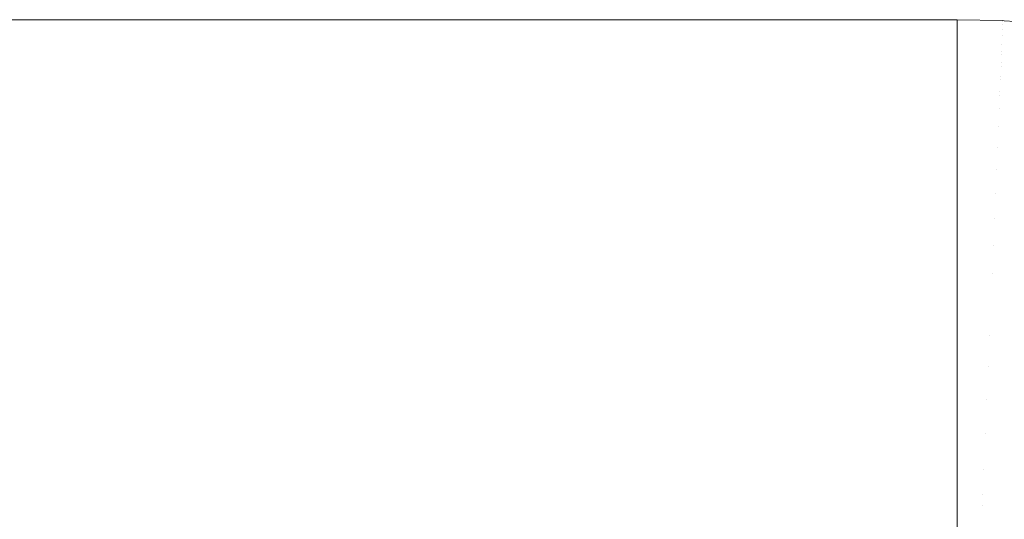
# Model space of a CAD drawing. Header units: centimetres. Extents: x -25.9 to 27.4, y -21.7 to -19.9.
# Tile 192 of 202: x 27.2258 to 27.3169, y -19.9063 to -19.86. Entities that reach past the tile are written whole.
import ezdxf

# ---------------------------------------------------------------- set-up
doc = ezdxf.new("R2010")
doc.units = ezdxf.units.CM
doc.header["$LTSCALE"] = 2.54
doc.layers.add('Lucido design-1', color=7, linetype='Continuous')

# ---------------------------------------------------------------- blocks, each defined once
blk = doc.blocks.new('Gruppo-5-1')
at = {"color": 7, "linetype": 'Continuous', "lineweight": 9}
for points, invisible_edges in [([(27.312519, -19.860047, 876.324458), (27.312519, -19.86, 876.321383), (-25.787481, -19.86, 876.321383), (-25.787481, -19.860047, 876.324458)], 8), ([(9.412519, -19.86, 876.121383), (-25.787481, -19.86, 876.321383), (27.312519, -19.86, 876.321383)], 9), ([(-25.787481, -19.860047, 876.324458), (-25.787481, -19.860114, 876.325744), (27.312519, -19.860114, 876.325744), (27.312519, -19.860047, 876.324458)], 10), ([(27.312519, -19.860261, 876.328604), (27.312519, -19.860114, 876.325744), (-25.787481, -19.860114, 876.325744), (-25.787481, -19.860261, 876.328604)], 10), ([(-25.787481, -19.860261, 876.328604), (-25.787481, -19.8604, 876.330097), (27.312519, -19.8604, 876.330097), (27.312519, -19.860261, 876.328604)], 10), ([(27.312519, -19.860647, 876.33274), (27.312519, -19.8604, 876.330097), (-25.787481, -19.8604, 876.330097), (-25.787481, -19.860647, 876.33274)], 10), ([(-25.787481, -19.860647, 876.33274), (-25.787481, -19.860876, 876.334433), (27.312519, -19.860876, 876.334433), (27.312519, -19.860647, 876.33274)], 10), ([(27.312519, -19.86, 876.321383), (9.421007, -19.86, 876.121203), (9.412519, -19.86, 876.121383)], 9), ([(9.42948, -19.86, 876.120663), (9.421007, -19.86, 876.121203), (27.312519, -19.86, 876.321383)], 10), ([(27.312519, -19.86, 876.321383), (9.437922, -19.86, 876.119764), (9.42948, -19.86, 876.120663)], 9), ([(9.446319, -19.86, 876.118507), (9.437922, -19.86, 876.119764), (27.312519, -19.86, 876.321383)], 10), ([(9.454655, -19.86, 876.116895), (9.446319, -19.86, 876.118507), (27.312519, -19.86, 876.321383)], 10), ([(27.312519, -19.86, 876.321383), (9.462914, -19.86, 876.11493), (9.454655, -19.86, 876.116895)], 9), ([(9.471083, -19.86, 876.112617), (9.462914, -19.86, 876.11493), (27.312519, -19.86, 876.321383)], 10), ([(27.312519, -19.86, 876.321383), (9.479147, -19.86, 876.109959), (9.471083, -19.86, 876.112617)], 9), ([(9.48709, -19.86, 876.106961), (9.479147, -19.86, 876.109959), (27.312519, -19.86, 876.321383)], 10), ([(27.312519, -19.86, 876.321383), (9.494899, -19.86, 876.103629), (9.48709, -19.86, 876.106961)], 9), ([(27.312519, -19.86, 876.321383), (9.50256, -19.86, 876.099969), (9.494899, -19.86, 876.103629)], 9), ([(9.510058, -19.86, 876.095986), (9.50256, -19.86, 876.099969), (27.312519, -19.86, 876.321383)], 10), ([(27.312519, -19.86, 876.321383), (9.51738, -19.86, 876.091689), (9.510058, -19.86, 876.095986)], 9), ([(9.524514, -19.86, 876.087085), (9.51738, -19.86, 876.091689), (27.312519, -19.86, 876.321383)], 10), ([(27.312519, -19.86, 876.321383), (9.531445, -19.86, 876.082183), (9.524514, -19.86, 876.087085)], 9), ([(9.538163, -19.86, 876.076991), (9.531445, -19.86, 876.082183), (27.312519, -19.86, 876.321383)], 10), ([(27.312519, -19.86, 876.321383), (9.544654, -19.86, 876.071518), (9.538163, -19.86, 876.076991)], 9), ([(9.550907, -19.86, 876.065775), (9.544654, -19.86, 876.071518), (27.312519, -19.86, 876.321383)], 10), ([(27.312519, -19.86, 876.321383), (9.55691, -19.86, 876.059771), (9.550907, -19.86, 876.065775)], 9), ([(9.562653, -19.86, 876.053518), (9.55691, -19.86, 876.059771), (27.312519, -19.86, 876.321383)], 10), ([(27.312519, -19.86, 876.321383), (9.568126, -19.86, 876.047027), (9.562653, -19.86, 876.053518)], 9), ([(9.573318, -19.86, 876.04031), (9.568126, -19.86, 876.047027), (27.312519, -19.86, 876.321383)], 10), ([(27.312519, -19.86, 876.321383), (9.578221, -19.86, 876.033378), (9.573318, -19.86, 876.04031)], 9), ([(9.582825, -19.86, 876.026245), (9.578221, -19.86, 876.033378), (27.312519, -19.86, 876.321383)], 10), ([(27.312519, -19.86, 876.321383), (9.587122, -19.86, 876.018922), (9.582825, -19.86, 876.026245)], 9), ([(9.591104, -19.86, 876.011424), (9.587122, -19.86, 876.018922), (27.312519, -19.86, 876.321383)], 10), ([(9.594765, -19.86, 876.003764), (9.591104, -19.86, 876.011424), (27.312519, -19.86, 876.321383)], 10), ([(27.312519, -19.86, 876.321383), (9.598097, -19.86, 875.995955), (9.594765, -19.86, 876.003764)], 9), ([(9.601094, -19.86, 875.988011), (9.598097, -19.86, 875.995955), (27.312519, -19.86, 876.321383)], 10), ([(27.312519, -19.86, 876.321383), (9.603752, -19.86, 875.979948), (9.601094, -19.86, 875.988011)], 9), ([(9.606065, -19.86, 875.971779), (9.603752, -19.86, 875.979948), (27.312519, -19.86, 876.321383)], 10), ([(27.312519, -19.86, 876.321383), (9.60803, -19.86, 875.963519), (9.606065, -19.86, 875.971779)], 9), ([(9.609642, -19.86, 875.955184), (9.60803, -19.86, 875.963519), (27.312519, -19.86, 876.321383)], 10), ([(27.312519, -19.86, 876.321383), (9.610899, -19.86, 875.946787), (9.609642, -19.86, 875.955184)], 9), ([(9.611798, -19.86, 875.938345), (9.610899, -19.86, 875.946787), (27.312519, -19.86, 876.321383)], 10), ([(27.312519, -19.86, 876.321383), (9.612339, -19.86, 875.929872), (9.611798, -19.86, 875.938345)], 9), ([(9.612519, -19.86, 875.921383), (9.612339, -19.86, 875.929872), (27.312519, -19.86, 876.321383)], 10), ([(9.612519, -19.86, 875.721383), (27.312519, -19.86, 875.721383), (27.312519, -19.860095, 875.717022), (9.612519, -19.860095, 875.717022)], 4), ([(27.312519, -19.86, 876.321383), (27.312519, -19.86, 875.721383), (9.612519, -19.86, 875.721383), (9.612519, -19.86, 875.921383)], 8), ([(9.612519, -19.860361, 875.712891), (9.612519, -19.860095, 875.717022), (27.312519, -19.860095, 875.717022), (27.312519, -19.860361, 875.712891)], 10), ([(27.312519, -19.860361, 875.712891), (27.312519, -19.860385, 875.712668), (9.612519, -19.860385, 875.712668), (9.612519, -19.860361, 875.712891)], 10), ([(9.612519, -19.860798, 875.708777), (9.612519, -19.860385, 875.712668), (27.312519, -19.860385, 875.712668), (27.312519, -19.860798, 875.708777)], 10), ([(27.312519, -19.860798, 875.708777), (27.312519, -19.860864, 875.708332), (9.612519, -19.860864, 875.708332), (9.612519, -19.860798, 875.708777)], 10), ([(27.312519, -19.860047, 876.324458), (27.316761, -19.860137, 876.324458), (27.316763, -19.86009, 876.321383), (27.312519, -19.86, 876.321383)], 3), ([(27.316763, -19.86009, 875.721383), (27.312519, -19.86, 875.721383), (27.312519, -19.86, 876.321383), (27.316763, -19.86009, 876.321383)], 8), ([(27.312519, -19.86, 875.721383), (27.316763, -19.86009, 875.721383), (27.316759, -19.860185, 875.717024), (27.312519, -19.860095, 875.717024)], 6), ([(27.316761, -19.860137, 876.324458), (27.312519, -19.860047, 876.324458), (27.312519, -19.860114, 876.325744)], 9), ([(27.312519, -19.860095, 875.717024), (27.316759, -19.860185, 875.717024), (27.316748, -19.860451, 875.712891), (27.312519, -19.860361, 875.712891)], 7), ([(27.312519, -19.860114, 876.325744), (27.312519, -19.860261, 876.328604), (27.316752, -19.860351, 876.328604), (27.316761, -19.860137, 876.324458)], 14), ([(27.316752, -19.860351, 876.328604), (27.312519, -19.860261, 876.328604), (27.312519, -19.8604, 876.330097)], 9), ([(27.312519, -19.8604, 876.330097), (27.312519, -19.860647, 876.33274), (27.316735, -19.860737, 876.33274), (27.316752, -19.860351, 876.328604)], 14), ([(27.312519, -19.860385, 875.712668), (27.312519, -19.860361, 875.712891), (27.316748, -19.860451, 875.712891)], 10), ([(27.316748, -19.860451, 875.712891), (27.316729, -19.860887, 875.708777), (27.312519, -19.860798, 875.708777), (27.312519, -19.860385, 875.712668)], 11), ([(27.316735, -19.860737, 876.33274), (27.312519, -19.860647, 876.33274), (27.312519, -19.860876, 876.334433)], 9), ([(27.312519, -19.860876, 876.334433), (27.312519, -19.861205, 876.336861), (27.316712, -19.861294, 876.336861), (27.316735, -19.860737, 876.33274)], 14), ([(27.312519, -19.860864, 875.708332), (27.312519, -19.860798, 875.708777), (27.316729, -19.860887, 875.708777)], 10), ([(27.316712, -19.861294, 876.336861), (27.320897, -19.861561, 876.336861), (27.320945, -19.861005, 876.33274), (27.316735, -19.860737, 876.33274)], 15), ([(27.316748, -19.860451, 875.712891), (27.320969, -19.86072, 875.712891), (27.320932, -19.861155, 875.708777), (27.316729, -19.860887, 875.708777)], 15), ([(27.316735, -19.860737, 876.33274), (27.320945, -19.861005, 876.33274), (27.320977, -19.86062, 876.328604), (27.316752, -19.860351, 876.328604)], 15), ([(27.316759, -19.860185, 875.717024), (27.320991, -19.860455, 875.717024), (27.320969, -19.86072, 875.712891), (27.316748, -19.860451, 875.712891)], 15), ([(27.316752, -19.860351, 876.328604), (27.320977, -19.86062, 876.328604), (27.320995, -19.860407, 876.324458), (27.316761, -19.860137, 876.324458)], 15), ([(27.316759, -19.860185, 875.717024), (27.316763, -19.86009, 875.721383), (27.316879, -19.860097, 875.721383)], 9), ([(27.316879, -19.860097, 875.721383), (27.320999, -19.86036, 875.721383), (27.320991, -19.860455, 875.717024), (27.316759, -19.860185, 875.717024)], 14), ([(27.316879, -19.860097, 876.321383), (27.316763, -19.86009, 876.321383), (27.316761, -19.860137, 876.324458)], 10), ([(27.316761, -19.860137, 876.324458), (27.320995, -19.860407, 876.324458), (27.320999, -19.86036, 876.321383), (27.316879, -19.860097, 876.321383)], 11), ([(27.316763, -19.86009, 876.321383), (27.316879, -19.860097, 876.321383), (27.316879, -19.860097, 875.721383), (27.316763, -19.86009, 875.721383)], 10), ([(27.320999, -19.86036, 875.721383), (27.316879, -19.860097, 875.721383), (27.316879, -19.860097, 876.321383), (27.320999, -19.86036, 876.321383)], 10), ([(27.312519, -19.861205, 876.336861), (27.312519, -19.860876, 876.334433), (-25.787481, -19.860876, 876.334433), (-25.787481, -19.861205, 876.336861)], 10), ([(-25.787481, -19.861205, 876.336861), (-25.787481, -19.86154, 876.338745), (27.312519, -19.86154, 876.338745), (27.312519, -19.861205, 876.336861)], 10), ([(27.312519, -19.861935, 876.340958), (27.312519, -19.86154, 876.338745), (-25.787481, -19.86154, 876.338745), (-25.787481, -19.861935, 876.340958)], 10), ([(9.612519, -19.861404, 875.704687), (9.612519, -19.860864, 875.708332), (27.312519, -19.860864, 875.708332), (27.312519, -19.861404, 875.704687)], 10), ([(27.312519, -19.861404, 875.704687), (27.312519, -19.861531, 875.704021), (9.612519, -19.861531, 875.704021), (9.612519, -19.861404, 875.704687)], 10), ([(9.612519, -19.862177, 875.70063), (9.612519, -19.861531, 875.704021), (27.312519, -19.861531, 875.704021), (27.312519, -19.862177, 875.70063)], 10), ([(27.316729, -19.860887, 875.708777), (27.316703, -19.861492, 875.704687), (27.312519, -19.861404, 875.704687), (27.312519, -19.860864, 875.708332)], 11), ([(27.316712, -19.861294, 876.336861), (27.312519, -19.861205, 876.336861), (27.312519, -19.86154, 876.338745)], 9), ([(27.312519, -19.86154, 876.338745), (27.312519, -19.861935, 876.340958), (27.316681, -19.862023, 876.340958), (27.316712, -19.861294, 876.336861)], 14), ([(27.312519, -19.861531, 875.704021), (27.312519, -19.861404, 875.704687), (27.316703, -19.861492, 875.704687)], 10), ([(27.316703, -19.861492, 875.704687), (27.316671, -19.862265, 875.70063), (27.312519, -19.862177, 875.70063), (27.312519, -19.861531, 875.704021)], 11), ([(27.316703, -19.861492, 875.704687), (27.32088, -19.861759, 875.704687), (27.320815, -19.86253, 875.70063), (27.316671, -19.862265, 875.70063)], 15), ([(27.316681, -19.862023, 876.340958), (27.320835, -19.862288, 876.340958), (27.320897, -19.861561, 876.336861), (27.316712, -19.861294, 876.336861)], 15), ([(27.316729, -19.860887, 875.708777), (27.320932, -19.861155, 875.708777), (27.32088, -19.861759, 875.704687), (27.316703, -19.861492, 875.704687)], 15), ([(-25.787481, -19.861935, 876.340958), (-25.787481, -19.862392, 876.343023), (27.312519, -19.862392, 876.343023), (27.312519, -19.861935, 876.340958)], 10), ([(27.312519, -19.862835, 876.345025), (27.312519, -19.862392, 876.343023), (-25.787481, -19.862392, 876.343023), (-25.787481, -19.862835, 876.345025)], 10), ([(27.312519, -19.862177, 875.70063), (27.312519, -19.862385, 875.699743), (9.612519, -19.862385, 875.699743), (9.612519, -19.862177, 875.70063)], 10), ([(9.612519, -19.863117, 875.696612), (9.612519, -19.862385, 875.699743), (27.312519, -19.862385, 875.699743), (27.312519, -19.863117, 875.696612)], 10), ([(27.316643, -19.862922, 876.345025), (27.316681, -19.862023, 876.340958), (27.312519, -19.861935, 876.340958), (27.312519, -19.862392, 876.343023)], 11), ([(27.312519, -19.862385, 875.699743), (27.312519, -19.862177, 875.70063), (27.316671, -19.862265, 875.70063)], 10), ([(27.316671, -19.862265, 875.70063), (27.316631, -19.863204, 875.696612), (27.312519, -19.863117, 875.696612), (27.312519, -19.862385, 875.699743)], 11), ([(27.312519, -19.862392, 876.343023), (27.312519, -19.862835, 876.345025), (27.316643, -19.862922, 876.345025)], 10), ([(27.316671, -19.862265, 875.70063), (27.320815, -19.86253, 875.70063), (27.320735, -19.863466, 875.696612), (27.316631, -19.863204, 875.696612)], 15), ([(27.316643, -19.862922, 876.345025), (27.320759, -19.863185, 876.345025), (27.320835, -19.862288, 876.340958), (27.316681, -19.862023, 876.340958)], 15), ([(-25.787481, -19.862835, 876.345025), (-25.787481, -19.863428, 876.34726), (27.312519, -19.863428, 876.34726), (27.312519, -19.862835, 876.345025)], 10), ([(27.312519, -19.863905, 876.349055), (27.312519, -19.863428, 876.34726), (-25.787481, -19.863428, 876.34726), (-25.787481, -19.863905, 876.349055)], 10), ([(27.312519, -19.863117, 875.696612), (27.312519, -19.863424, 875.695506), (9.612519, -19.863424, 875.695506), (9.612519, -19.863117, 875.696612)], 10), ([(9.612519, -19.86422, 875.692639), (9.612519, -19.863424, 875.695506), (27.312519, -19.863424, 875.695506), (27.312519, -19.86422, 875.692639)], 10), ([(27.316597, -19.863991, 876.349055), (27.316643, -19.862922, 876.345025), (27.312519, -19.862835, 876.345025), (27.312519, -19.863428, 876.34726)], 11), ([(27.312519, -19.863424, 875.695506), (27.312519, -19.863117, 875.696612), (27.316631, -19.863204, 875.696612)], 10), ([(27.316631, -19.863204, 875.696612), (27.316584, -19.864307, 875.692639), (27.312519, -19.86422, 875.692639), (27.312519, -19.863424, 875.695506)], 11), ([(27.312519, -19.863428, 876.34726), (27.312519, -19.863905, 876.349055), (27.316597, -19.863991, 876.349055)], 10), ([(27.316631, -19.863204, 875.696612), (27.320735, -19.863466, 875.696612), (27.320641, -19.864565, 875.692639), (27.316584, -19.864307, 875.692639)], 15), ([(27.316597, -19.863991, 876.349055), (27.320668, -19.864251, 876.349055), (27.320759, -19.863185, 876.345025), (27.316643, -19.862922, 876.345025)], 15), ([(-25.787481, -19.863905, 876.349055), (-25.787481, -19.864648, 876.351448), (27.312519, -19.864648, 876.351448), (27.312519, -19.863905, 876.349055)], 10), ([(27.312519, -19.86422, 875.692639), (27.312519, -19.864646, 875.691319), (9.612519, -19.864646, 875.691319), (9.612519, -19.86422, 875.692639)], 10), ([(27.316545, -19.865228, 876.35304), (27.316597, -19.863991, 876.349055), (27.312519, -19.863905, 876.349055), (27.312519, -19.864648, 876.351448)], 11), ([(27.312519, -19.864646, 875.691319), (27.312519, -19.86422, 875.692639), (27.316584, -19.864307, 875.692639)], 10), ([(27.316584, -19.864307, 875.692639), (27.31653, -19.865571, 875.688718), (27.312519, -19.865486, 875.688718), (27.312519, -19.864646, 875.691319)], 11), ([(27.316584, -19.864307, 875.692639), (27.320641, -19.864565, 875.692639), (27.320534, -19.865826, 875.688718), (27.31653, -19.865571, 875.688718)], 15), ([(27.316545, -19.865228, 876.35304), (27.320563, -19.865485, 876.35304), (27.320668, -19.864251, 876.349055), (27.316597, -19.863991, 876.349055)], 15), ([(27.312519, -19.865143, 876.35304), (27.312519, -19.864648, 876.351448), (-25.787481, -19.864648, 876.351448), (-25.787481, -19.865143, 876.35304)], 10), ([(-25.787481, -19.865143, 876.35304), (-25.787481, -19.86605, 876.355579), (27.312519, -19.86605, 876.355579), (27.312519, -19.865143, 876.35304)], 10), ([(9.612519, -19.865486, 875.688718), (9.612519, -19.864646, 875.691319), (27.312519, -19.864646, 875.691319), (27.312519, -19.865486, 875.688718)], 10), ([(27.312519, -19.864648, 876.351448), (27.312519, -19.865143, 876.35304), (27.316545, -19.865228, 876.35304)], 10), ([(27.316485, -19.866632, 876.356974), (27.316545, -19.865228, 876.35304), (27.312519, -19.865143, 876.35304), (27.312519, -19.86605, 876.355579)], 11), ([(27.316485, -19.866632, 876.356974), (27.320444, -19.866884, 876.356974), (27.320563, -19.865485, 876.35304), (27.316545, -19.865228, 876.35304)], 15), ([(27.312519, -19.866548, 876.356974), (27.312519, -19.86605, 876.355579), (-25.787481, -19.86605, 876.355579), (-25.787481, -19.866548, 876.356974)], 10), ([(27.312519, -19.865486, 875.688718), (27.312519, -19.86605, 875.687188), (9.612519, -19.86605, 875.687188), (9.612519, -19.865486, 875.688718)], 10), ([(9.612519, -19.86691, 875.684856), (9.612519, -19.86605, 875.687188), (27.312519, -19.86605, 875.687188), (27.312519, -19.86691, 875.684856)], 10), ([(27.312519, -19.86605, 875.687188), (27.312519, -19.865486, 875.688718), (27.31653, -19.865571, 875.688718)], 10), ([(27.31653, -19.865571, 875.688718), (27.31647, -19.866994, 875.684856), (27.312519, -19.86691, 875.684856), (27.312519, -19.86605, 875.687188)], 11), ([(27.312519, -19.86605, 876.355579), (27.312519, -19.866548, 876.356974), (27.316485, -19.866632, 876.356974)], 10), ([(27.31653, -19.865571, 875.688718), (27.320534, -19.865826, 875.688718), (27.320413, -19.867245, 875.684856), (27.31647, -19.866994, 875.684856)], 15), ([(-25.787481, -19.866548, 876.356974), (-25.787481, -19.867629, 876.359645), (27.312519, -19.867629, 876.359645), (27.312519, -19.866548, 876.356974)], 10), ([(27.312519, -19.86691, 875.684856), (27.312519, -19.867631, 875.683123), (9.612519, -19.867631, 875.683123), (9.612519, -19.86691, 875.684856)], 10), ([(27.316418, -19.8682, 876.360848), (27.316485, -19.866632, 876.356974), (27.312519, -19.866548, 876.356974), (27.312519, -19.867629, 876.359645)], 11), ([(27.312519, -19.867631, 875.683123), (27.312519, -19.86691, 875.684856), (27.31647, -19.866994, 875.684856)], 10), ([(27.31647, -19.866994, 875.684856), (27.316403, -19.868573, 875.68106), (27.312519, -19.86849, 875.68106), (27.312519, -19.867631, 875.683123)], 11), ([(27.31647, -19.866994, 875.684856), (27.320413, -19.867245, 875.684856), (27.320279, -19.86882, 875.68106), (27.316403, -19.868573, 875.68106)], 15), ([(27.316418, -19.8682, 876.360848), (27.320311, -19.868448, 876.360848), (27.320444, -19.866884, 876.356974), (27.316485, -19.866632, 876.356974)], 15), ([(27.312519, -19.868117, 876.360848), (27.312519, -19.867629, 876.359645), (-25.787481, -19.867629, 876.359645), (-25.787481, -19.868117, 876.360848)], 10), ([(9.612519, -19.86849, 875.68106), (9.612519, -19.867631, 875.683123), (27.312519, -19.867631, 875.683123), (27.312519, -19.86849, 875.68106)], 10), ([(27.312519, -19.867629, 876.359645), (27.312519, -19.868117, 876.360848), (27.316418, -19.8682, 876.360848)], 10), ([(-25.787481, -19.868117, 876.360848), (-25.787481, -19.869385, 876.363638), (27.312519, -19.869385, 876.363638), (27.312519, -19.868117, 876.360848)], 10), ([(27.312519, -19.86849, 875.68106), (27.312519, -19.869388, 875.679131), (9.612519, -19.869388, 875.679131), (9.612519, -19.86849, 875.68106)], 10), ([(27.316345, -19.86993, 876.364658), (27.316418, -19.8682, 876.360848), (27.312519, -19.868117, 876.360848), (27.312519, -19.869385, 876.363638)], 11), ([(27.312519, -19.869388, 875.679131), (27.312519, -19.86849, 875.68106), (27.316403, -19.868573, 875.68106), (27.316329, -19.870305, 875.677334)], 14), ([(27.316403, -19.868573, 875.68106), (27.320279, -19.86882, 875.68106), (27.320132, -19.870548, 875.677334), (27.316329, -19.870305, 875.677334)], 15), ([(27.316345, -19.86993, 876.364658), (27.320164, -19.870173, 876.364658), (27.320311, -19.868448, 876.360848), (27.316418, -19.8682, 876.360848)], 15), ([(27.312519, -19.869848, 876.364658), (27.312519, -19.869385, 876.363638), (-25.787481, -19.869385, 876.363638), (-25.787481, -19.869848, 876.364658)], 10), ([(-25.787481, -19.869848, 876.364658), (-25.787481, -19.871313, 876.367551), (27.312519, -19.871313, 876.367551), (27.312519, -19.869848, 876.364658)], 10), ([(9.612519, -19.870224, 875.677334), (9.612519, -19.869388, 875.679131), (27.312519, -19.869388, 875.679131), (27.312519, -19.870224, 875.677334)], 10), ([(27.312519, -19.869385, 876.363638), (27.312519, -19.869848, 876.364658), (27.316345, -19.86993, 876.364658)], 10), ([(27.316329, -19.870305, 875.677334), (27.312519, -19.870224, 875.677334), (27.312519, -19.869388, 875.679131)], 9), ([(27.316265, -19.871819, 876.368395), (27.316345, -19.86993, 876.364658), (27.312519, -19.869848, 876.364658), (27.312519, -19.871313, 876.367551)], 11), ([(27.312519, -19.870224, 875.677334), (27.312519, -19.871317, 875.675218), (9.612519, -19.871317, 875.675218), (9.612519, -19.870224, 875.677334)], 10), ([(27.312519, -19.871317, 875.675218), (27.312519, -19.870224, 875.677334), (27.316329, -19.870305, 875.677334), (27.316249, -19.872187, 875.673687)], 14), ([(27.316329, -19.870305, 875.677334), (27.320132, -19.870548, 875.677334), (27.319973, -19.872425, 875.673687), (27.316249, -19.872187, 875.673687)], 15), ([(27.316265, -19.871819, 876.368395), (27.320004, -19.872057, 876.368395), (27.320164, -19.870173, 876.364658), (27.316345, -19.86993, 876.364658)], 15), ([(27.312519, -19.871739, 876.368395), (27.312519, -19.871313, 876.367551), (-25.787481, -19.871313, 876.367551), (-25.787481, -19.871739, 876.368395)], 10), ([(-25.787481, -19.871739, 876.368395), (-25.787481, -19.873409, 876.371377), (27.312519, -19.873409, 876.371377), (27.312519, -19.871739, 876.368395)], 10), ([(9.612519, -19.872108, 875.673687), (9.612519, -19.871317, 875.675218), (27.312519, -19.871317, 875.675218), (27.312519, -19.872108, 875.673687)], 10), ([(27.312519, -19.871313, 876.367551), (27.312519, -19.871739, 876.368395), (27.316265, -19.871819, 876.368395)], 10), ([(27.316249, -19.872187, 875.673687), (27.312519, -19.872108, 875.673687), (27.312519, -19.871317, 875.675218)], 9), ([(27.316178, -19.873865, 876.372053), (27.316265, -19.871819, 876.368395), (27.312519, -19.871739, 876.368395), (27.312519, -19.873409, 876.371377)], 11), ([(27.312519, -19.872108, 875.673687), (27.312519, -19.873414, 875.671393), (9.612519, -19.873414, 875.671393), (9.612519, -19.872108, 875.673687)], 10), ([(27.312519, -19.873414, 875.671393), (27.312519, -19.872108, 875.673687), (27.316249, -19.872187, 875.673687), (27.316163, -19.874215, 875.670122)], 14), ([(27.316249, -19.872187, 875.673687), (27.319973, -19.872425, 875.673687), (27.3198, -19.874447, 875.670122), (27.316163, -19.874215, 875.670122)], 15), ([(27.316178, -19.873865, 876.372053), (27.31983, -19.874098, 876.372053), (27.320004, -19.872057, 876.368395), (27.316265, -19.871819, 876.368395)], 15), ([(27.312519, -19.873788, 876.372053), (27.312519, -19.873409, 876.371377), (-25.787481, -19.873409, 876.371377), (-25.787481, -19.873788, 876.372053)], 10), ([(9.612519, -19.874138, 875.670122), (9.612519, -19.873414, 875.671393), (27.312519, -19.873414, 875.671393), (27.312519, -19.874138, 875.670122)], 10), ([(27.312519, -19.873409, 876.371377), (27.312519, -19.873788, 876.372053), (27.316178, -19.873865, 876.372053)], 10), ([(27.316163, -19.874215, 875.670122), (27.312519, -19.874138, 875.670122), (27.312519, -19.873414, 875.671393)], 9), ([(-25.787481, -19.873788, 876.372053), (-25.787481, -19.87567, 876.375108), (27.312519, -19.87567, 876.375108), (27.312519, -19.873788, 876.372053)], 10), ([(27.312519, -19.874138, 875.670122), (27.312519, -19.875676, 875.667663), (9.612519, -19.875676, 875.667663), (9.612519, -19.874138, 875.670122)], 10), ([(27.316084, -19.876065, 876.375625), (27.316178, -19.873865, 876.372053), (27.312519, -19.873788, 876.372053), (27.312519, -19.87567, 876.375108)], 11), ([(27.312519, -19.875676, 875.667663), (27.312519, -19.874138, 875.670122), (27.316163, -19.874215, 875.670122), (27.316071, -19.876386, 875.666648)], 14), ([(27.316163, -19.874215, 875.670122), (27.3198, -19.874447, 875.670122), (27.319616, -19.876612, 875.666648), (27.316071, -19.876386, 875.666648)], 15), ([(27.316084, -19.876065, 876.375625), (27.319643, -19.876292, 876.375625), (27.31983, -19.874098, 876.372053), (27.316178, -19.873865, 876.372053)], 15), ([(27.312519, -19.875989, 876.375625), (27.312519, -19.87567, 876.375108), (-25.787481, -19.87567, 876.375108), (-25.787481, -19.875989, 876.375625)], 10), ([(-25.787481, -19.875989, 876.375625), (-25.787481, -19.878092, 876.378736), (27.312519, -19.878092, 876.378736), (27.312519, -19.875989, 876.375625)], 10), ([(9.612519, -19.87631, 875.666648), (9.612519, -19.875676, 875.667663), (27.312519, -19.875676, 875.667663), (27.312519, -19.87631, 875.666648)], 10), ([(27.312519, -19.87567, 876.375108), (27.312519, -19.875989, 876.375625), (27.316084, -19.876065, 876.375625)], 10), ([(27.316071, -19.876386, 875.666648), (27.312519, -19.87631, 875.666648), (27.312519, -19.875676, 875.667663)], 9), ([(27.315984, -19.878415, 876.379106), (27.316084, -19.876065, 876.375625), (27.312519, -19.875989, 876.375625), (27.312519, -19.878092, 876.378736)], 11), ([(27.315984, -19.878415, 876.379106), (27.319444, -19.878635, 876.379106), (27.319643, -19.876292, 876.375625), (27.316084, -19.876065, 876.375625)], 15), ([(27.312519, -19.87631, 875.666648), (27.312519, -19.878097, 875.664034), (9.612519, -19.878097, 875.664034), (9.612519, -19.87631, 875.666648)], 10), ([(27.312519, -19.878097, 875.664034), (27.312519, -19.87631, 875.666648), (27.316071, -19.876386, 875.666648), (27.315973, -19.878694, 875.663268)], 14), ([(27.316071, -19.876386, 875.666648), (27.319616, -19.876612, 875.666648), (27.31942, -19.878914, 875.663268), (27.315973, -19.878694, 875.663268)], 15), ([(27.312519, -19.878341, 876.379106), (27.312519, -19.878092, 876.378736), (-25.787481, -19.878092, 876.378736), (-25.787481, -19.878341, 876.379106)], 10), ([(9.612519, -19.878621, 875.663268), (9.612519, -19.878097, 875.664034), (27.312519, -19.878097, 875.664034), (27.312519, -19.878621, 875.663268)], 10), ([(27.312519, -19.878092, 876.378736), (27.312519, -19.878341, 876.379106), (27.315984, -19.878415, 876.379106)], 10), ([(27.315973, -19.878694, 875.663268), (27.312519, -19.878621, 875.663268), (27.312519, -19.878097, 875.664034)], 9), ([(-25.787481, -19.878341, 876.379106), (-25.787481, -19.880669, 876.382256), (27.312519, -19.880669, 876.382256), (27.312519, -19.878341, 876.379106)], 10), ([(27.312519, -19.878621, 875.663268), (27.312519, -19.880674, 875.660514), (9.612519, -19.880674, 875.660514), (9.612519, -19.878621, 875.663268)], 10), ([(27.315878, -19.880911, 876.382487), (27.315984, -19.878415, 876.379106), (27.312519, -19.878341, 876.379106), (27.312519, -19.880669, 876.382256)], 11), ([(27.312519, -19.880674, 875.660514), (27.312519, -19.878621, 875.663268), (27.315973, -19.878694, 875.663268), (27.315869, -19.881137, 875.659988)], 14), ([(27.315973, -19.878694, 875.663268), (27.31942, -19.878914, 875.663268), (27.319213, -19.88135, 875.659988), (27.315869, -19.881137, 875.659988)], 15), ([(27.315878, -19.880911, 876.382487), (27.319232, -19.881125, 876.382487), (27.319444, -19.878635, 876.379106), (27.315984, -19.878415, 876.379106)], 15), ([(27.312519, -19.88084, 876.382487), (27.312519, -19.880669, 876.382256), (-25.787481, -19.880669, 876.382256), (-25.787481, -19.88084, 876.382487)], 10), ([(-25.787481, -19.88084, 876.382487), (-25.787481, -19.883398, 876.385661), (27.312519, -19.883398, 876.385661), (27.312519, -19.88084, 876.382487)], 10), ([(9.612519, -19.881066, 875.659988), (9.612519, -19.880674, 875.660514), (27.312519, -19.880674, 875.660514), (27.312519, -19.881066, 875.659988)], 10), ([(27.312519, -19.880669, 876.382256), (27.312519, -19.88084, 876.382487), (27.315878, -19.880911, 876.382487)], 10), ([(27.315869, -19.881137, 875.659988), (27.312519, -19.881066, 875.659988), (27.312519, -19.880674, 875.660514)], 9), ([(27.315766, -19.88355, 876.385764), (27.315878, -19.880911, 876.382487), (27.312519, -19.88084, 876.382487), (27.312519, -19.883398, 876.385661)], 11), ([(27.312519, -19.881066, 875.659988), (27.312519, -19.883401, 875.657109), (9.612519, -19.883401, 875.657109), (9.612519, -19.881066, 875.659988)], 10), ([(27.312519, -19.883401, 875.657109), (27.312519, -19.881066, 875.659988), (27.315869, -19.881137, 875.659988), (27.31576, -19.883709, 875.656814)], 14), ([(27.315869, -19.881137, 875.659988), (27.319213, -19.88135, 875.659988), (27.318995, -19.883916, 875.656814), (27.31576, -19.883709, 875.656814)], 15), ([(27.315766, -19.88355, 876.385764), (27.319008, -19.883757, 876.385764), (27.319232, -19.881125, 876.382487), (27.315878, -19.880911, 876.382487)], 15), ([(27.312519, -19.883481, 876.385764), (27.312519, -19.883398, 876.385661), (-25.787481, -19.883398, 876.385661), (-25.787481, -19.883481, 876.385764)], 10), ([(-25.787481, -19.883481, 876.385764), (-25.787481, -19.886261, 876.38893), (27.312519, -19.886261, 876.38893), (27.312519, -19.883481, 876.385764)], 10), ([(9.612519, -19.883641, 875.656814), (9.612519, -19.883401, 875.657109), (27.312519, -19.883401, 875.657109), (27.312519, -19.883641, 875.656814)], 10), ([(27.312519, -19.883398, 876.385661), (27.312519, -19.883481, 876.385764), (27.315766, -19.88355, 876.385764)], 10), ([(27.31576, -19.883709, 875.656814), (27.312519, -19.883641, 875.656814), (27.312519, -19.883401, 875.657109)], 9), ([(27.312519, -19.886261, 876.38893), (27.315648, -19.886328, 876.38893), (27.315766, -19.88355, 876.385764), (27.312519, -19.883481, 876.385764)], 7), ([(27.315648, -19.886328, 876.38893), (27.318772, -19.886527, 876.38893), (27.319008, -19.883757, 876.385764), (27.315766, -19.88355, 876.385764)], 15), ([(27.312519, -19.883641, 875.656814), (27.312519, -19.886274, 875.653826), (9.612519, -19.886274, 875.653826), (9.612519, -19.883641, 875.656814)], 10), ([(27.312519, -19.886274, 875.653826), (27.312519, -19.883641, 875.656814), (27.31576, -19.883709, 875.656814), (27.315645, -19.886407, 875.65375)], 14), ([(27.31576, -19.883709, 875.656814), (27.318995, -19.883916, 875.656814), (27.318766, -19.886606, 875.65375), (27.315645, -19.886407, 875.65375)], 15), ([(27.312519, -19.889175, 876.39198), (27.312519, -19.886273, 876.388942), (-25.787481, -19.886273, 876.388942), (-25.787481, -19.889175, 876.39198)], 10), ([(27.315648, -19.886328, 876.38893), (27.312519, -19.886261, 876.38893), (27.312519, -19.886273, 876.388942)], 9), ([(27.312519, -19.886273, 876.388942), (27.312519, -19.889175, 876.39198), (27.315525, -19.889239, 876.39198), (27.315648, -19.886328, 876.38893)], 14), ([(27.315645, -19.886407, 875.65375), (27.312519, -19.88634, 875.65375), (27.312519, -19.886274, 875.653826)], 9), ([(27.312519, -19.88634, 875.65375), (27.312519, -19.88916, 875.650802), (9.612519, -19.88916, 875.650802), (9.612519, -19.88634, 875.65375)], 10), ([(27.312519, -19.88634, 875.65375), (27.315645, -19.886407, 875.65375), (27.315525, -19.889224, 875.650802), (27.312519, -19.88916, 875.650802)], 7), ([(27.315525, -19.889239, 876.39198), (27.318525, -19.88943, 876.39198), (27.318772, -19.886527, 876.38893), (27.315648, -19.886328, 876.38893)], 15), ([(27.315645, -19.886407, 875.65375), (27.318766, -19.886606, 875.65375), (27.318526, -19.889415, 875.650802), (27.315525, -19.889224, 875.650802)], 15), ([(-25.787481, -19.889175, 876.39198), (-25.787481, -19.889292, 876.392092), (27.312519, -19.889292, 876.392092), (27.312519, -19.889175, 876.39198)], 10), ([(27.312519, -19.892218, 876.394906), (27.312519, -19.889292, 876.392092), (-25.787481, -19.889292, 876.392092), (-25.787481, -19.892218, 876.394906)], 10), ([(27.312519, -19.88916, 875.650802), (27.312519, -19.889292, 875.650675), (9.612519, -19.889292, 875.650675), (9.612519, -19.88916, 875.650802)], 10), ([(9.612519, -19.892095, 875.647975), (9.612519, -19.889292, 875.650675), (27.312519, -19.889292, 875.650675), (27.312519, -19.892095, 875.647975)], 10), ([(27.312519, -19.889292, 875.650675), (27.312519, -19.88916, 875.650802), (27.315525, -19.889224, 875.650802)], 10), ([(27.315525, -19.889239, 876.39198), (27.312519, -19.889175, 876.39198), (27.312519, -19.889292, 876.392092)], 9), ([(27.315525, -19.889224, 875.650802), (27.315401, -19.892156, 875.647975), (27.312519, -19.892095, 875.647975), (27.312519, -19.889292, 875.650675)], 11), ([(27.312519, -19.889292, 876.392092), (27.312519, -19.892218, 876.394906), (27.315396, -19.892279, 876.394906), (27.315525, -19.889239, 876.39198)], 14), ([(27.315396, -19.892279, 876.394906), (27.318267, -19.892462, 876.394906), (27.318525, -19.88943, 876.39198), (27.315525, -19.889239, 876.39198)], 15), ([(27.315525, -19.889224, 875.650802), (27.318526, -19.889415, 875.650802), (27.318278, -19.892339, 875.647975), (27.315401, -19.892156, 875.647975)], 15), ([(-25.787481, -19.892218, 876.394906), (-25.787481, -19.892445, 876.395107), (27.312519, -19.892445, 876.395107), (27.312519, -19.892218, 876.394906)], 10), ([(27.312519, -19.895386, 876.397705), (27.312519, -19.892445, 876.395107), (-25.787481, -19.892445, 876.395107), (-25.787481, -19.895386, 876.397705)], 10), ([(27.312519, -19.892095, 875.647975), (27.312519, -19.892447, 875.647662), (9.612519, -19.892447, 875.647662), (9.612519, -19.892095, 875.647975)], 10), ([(9.612519, -19.895139, 875.645271), (9.612519, -19.892447, 875.647662), (27.312519, -19.892447, 875.647662), (27.312519, -19.895139, 875.645271)], 10), ([(27.312519, -19.892447, 875.647662), (27.312519, -19.892095, 875.647975), (27.315401, -19.892156, 875.647975)], 10), ([(27.315401, -19.892156, 875.647975), (27.315272, -19.895198, 875.645271), (27.312519, -19.895139, 875.645271), (27.312519, -19.892447, 875.647662)], 11), ([(27.315396, -19.892279, 876.394906), (27.312519, -19.892218, 876.394906), (27.312519, -19.892445, 876.395107)], 9), ([(27.312519, -19.892445, 876.395107), (27.312519, -19.895386, 876.397705), (27.315261, -19.895444, 876.397705), (27.315396, -19.892279, 876.394906)], 14), ([(27.315261, -19.895444, 876.397705), (27.317998, -19.895618, 876.397705), (27.318267, -19.892462, 876.394906), (27.315396, -19.892279, 876.394906)], 15), ([(27.315401, -19.892156, 875.647975), (27.318278, -19.892339, 875.647975), (27.318019, -19.895373, 875.645271), (27.315272, -19.895198, 875.645271)], 15), ([(-25.787481, -19.895386, 876.397705), (-25.787481, -19.895726, 876.397981), (27.312519, -19.895726, 876.397981), (27.312519, -19.895386, 876.397705)], 10), ([(27.312519, -19.895139, 875.645271), (27.312519, -19.895729, 875.644789), (9.612519, -19.895729, 875.644789), (9.612519, -19.895139, 875.645271)], 10), ([(27.312519, -19.895729, 875.644789), (27.312519, -19.895139, 875.645271), (27.315272, -19.895198, 875.645271)], 10), ([(27.315272, -19.895198, 875.645271), (27.315138, -19.898344, 875.642697), (27.312519, -19.898288, 875.642697), (27.312519, -19.895729, 875.644789)], 11), ([(27.315261, -19.895444, 876.397705), (27.312519, -19.895386, 876.397705), (27.312519, -19.895726, 876.397981)], 9), ([(27.315272, -19.895198, 875.645271), (27.318019, -19.895373, 875.645271), (27.317752, -19.89851, 875.642697), (27.315138, -19.898344, 875.642697)], 15), ([(27.312519, -19.898655, 876.400357), (27.312519, -19.895726, 876.397981), (-25.787481, -19.895726, 876.397981), (-25.787481, -19.898655, 876.400357)], 10), ([(9.612519, -19.898288, 875.642697), (9.612519, -19.895729, 875.644789), (27.312519, -19.895729, 875.644789), (27.312519, -19.898288, 875.642697)], 10), ([(27.312519, -19.895726, 876.397981), (27.312519, -19.898655, 876.400357), (27.315122, -19.89871, 876.400357), (27.315261, -19.895444, 876.397705)], 14), ([(27.315122, -19.89871, 876.400357), (27.317721, -19.898876, 876.400357), (27.317998, -19.895618, 876.397705), (27.315261, -19.895444, 876.397705)], 15), ([(-25.787481, -19.898655, 876.400357), (-25.787481, -19.899127, 876.400715), (27.312519, -19.899127, 876.400715), (27.312519, -19.898655, 876.400357)], 10), ([(27.312519, -19.898288, 875.642697), (27.312519, -19.899134, 875.642061), (9.612519, -19.899134, 875.642061), (9.612519, -19.898288, 875.642697)], 10), ([(27.312519, -19.899134, 875.642061), (27.312519, -19.898288, 875.642697), (27.315138, -19.898344, 875.642697)], 10), ([(27.315138, -19.898344, 875.642697), (27.314998, -19.901637, 875.640219), (27.312519, -19.901584, 875.640219), (27.312519, -19.899134, 875.642061)], 11), ([(27.315122, -19.89871, 876.400357), (27.312519, -19.898655, 876.400357), (27.312519, -19.899127, 876.400715)], 9), ([(27.312519, -19.899127, 876.400715), (27.312519, -19.90045, 876.401719), (27.315046, -19.900503, 876.401719), (27.315122, -19.89871, 876.400357)], 14), ([(27.315138, -19.898344, 875.642697), (27.317752, -19.89851, 875.642697), (27.317473, -19.901795, 875.640219), (27.314998, -19.901637, 875.640219)], 15), ([(27.315046, -19.900503, 876.401719), (27.317569, -19.900664, 876.401719), (27.317721, -19.898876, 876.400357), (27.315122, -19.89871, 876.400357)], 15), ([(27.312519, -19.90045, 876.401719), (27.312519, -19.899127, 876.400715), (-25.787481, -19.899127, 876.400715), (-25.787481, -19.90045, 876.401719)], 10), ([(9.612519, -19.901584, 875.640219), (9.612519, -19.899134, 875.642061), (27.312519, -19.899134, 875.642061), (27.312519, -19.901584, 875.640219)], 10), ([(-25.787481, -19.90045, 876.401719), (-25.787481, -19.902654, 876.403282), (27.312519, -19.902654, 876.403282), (27.312519, -19.90045, 876.401719)], 10), ([(27.314899, -19.903958, 876.40417), (27.315046, -19.900503, 876.401719), (27.312519, -19.90045, 876.401719), (27.312519, -19.902654, 876.403282)], 11), ([(27.314899, -19.903958, 876.40417), (27.317276, -19.90411, 876.40417), (27.317569, -19.900664, 876.401719), (27.315046, -19.900503, 876.401719)], 15), ([(27.312519, -19.901584, 875.640219), (27.312519, -19.902653, 875.639483), (9.612519, -19.902653, 875.639483), (9.612519, -19.901584, 875.640219)], 10), ([(27.312519, -19.902653, 875.639483), (27.312519, -19.901584, 875.640219), (27.314998, -19.901637, 875.640219)], 10), ([(27.314998, -19.901637, 875.640219), (27.314856, -19.904976, 875.637916), (27.312519, -19.904926, 875.637916), (27.312519, -19.902653, 875.639483)], 11), ([(27.314998, -19.901637, 875.640219), (27.317473, -19.901795, 875.640219), (27.317189, -19.905125, 875.637916), (27.314856, -19.904976, 875.637916)], 15), ([(27.312519, -19.903908, 876.40417), (27.312519, -19.902654, 876.403282), (-25.787481, -19.902654, 876.403282), (-25.787481, -19.903908, 876.40417)], 10), ([(9.612519, -19.904926, 875.637916), (9.612519, -19.902653, 875.639483), (27.312519, -19.902653, 875.639483), (27.312519, -19.904926, 875.637916)], 10), ([(27.312519, -19.902654, 876.403282), (27.312519, -19.903908, 876.40417), (27.314899, -19.903958, 876.40417)], 10), ([(-25.787481, -19.903908, 876.40417), (-25.787481, -19.906281, 876.405706), (27.312519, -19.906281, 876.405706), (27.312519, -19.903908, 876.40417)], 10), ([(27.314748, -19.907519, 876.406476), (27.314899, -19.903958, 876.40417), (27.312519, -19.903908, 876.40417), (27.312519, -19.906281, 876.405706)], 11), ([(27.314748, -19.907519, 876.406476), (27.316974, -19.907661, 876.406476), (27.317276, -19.90411, 876.40417), (27.314899, -19.903958, 876.40417)], 15), ([(27.312519, -19.904926, 875.637916), (27.312519, -19.906281, 875.637061), (9.612519, -19.906281, 875.637061), (9.612519, -19.904926, 875.637916)], 10), ([(27.312519, -19.906281, 875.637061), (27.312519, -19.904926, 875.637916), (27.314856, -19.904976, 875.637916)], 10), ([(27.314856, -19.904976, 875.637916), (27.314711, -19.908402, 875.635751), (27.312519, -19.908355, 875.635751), (27.312519, -19.906281, 875.637061)], 11), ([(27.314856, -19.904976, 875.637916), (27.317189, -19.905125, 875.637916), (27.316899, -19.908542, 875.635751), (27.314711, -19.908402, 875.635751)], 15), ([(9.612519, -19.908355, 875.635751), (9.612519, -19.906281, 875.637061), (27.312519, -19.906281, 875.637061), (27.312519, -19.908355, 875.635751)], 10)]:
    blk.add_3dface(points, dxfattribs=dict(at, invisible_edges=invisible_edges))

msp = doc.modelspace()

# ---------------------------------------------------------------- block references
at = {"layer": 'Lucido design-1', "color": 7}
msp.add_blockref('Gruppo-5-1', (0, 0), dxfattribs=at)

doc.saveas('drawing.dxf')
